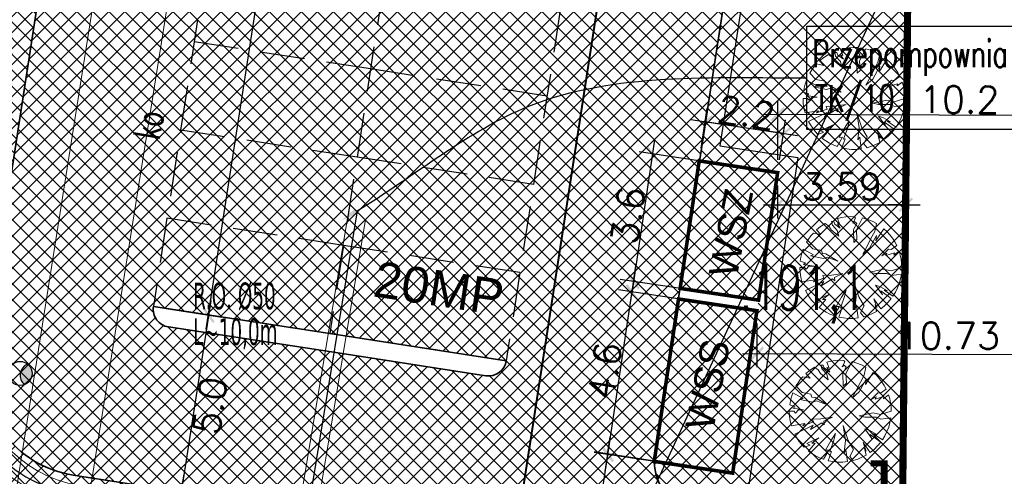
# Model space of a CAD drawing. Header units: metres. Extents: x 5515420 to 5516573, y 5683131 to 5683463.
# Tile 8 of 94: x 5516043 to 5516071, y 5683324 to 5683337. Entities that reach past the tile are written whole.
import ezdxf
from ezdxf.enums import TextEntityAlignment as Align
from ezdxf.lldxf.tags import DXFTag

# ---------------------------------------------------------------- set-up
doc = ezdxf.new("R2010")
doc.units = ezdxf.units.M
for name, pattern in [('CENTER', [2, 1.25, -0.25, 0.25, -0.25]), ('DASHED2', [0.375, 0.25, -0.125]), ('L_0_02', [0])]:
    doc.linetypes.add(name, pattern=pattern)
doc.layers.get('0').update_dxf_attribs({"linetype": 'CONTINUOUS', "lineweight": 18, "true_color": 0x000000})
doc.layers.get('Defpoints').update_dxf_attribs({"linetype": 'CONTINUOUS'})
for name, color, linetype in [('--EL_0', 240, 'CONTINUOUS'), ('--EL_LEGENDA', 240, 'CONTINUOUS'), ('--EL_projektowane', 240, 'CONTINUOUS'), ('--oświetlenie wokół budynku', 240, 'CONTINUOUS'), ('A-Bilans', 184, 'CONTINUOUS'), ('A-Granica', 94, 'CENTER'), ('A-Nawierzchnie', 41, 'CONTINUOUS'), ('A-Odpady', 212, 'CONTINUOUS'), ('A-Parkingi', 52, 'CONTINUOUS'), ('A-Zieleń-Wysoka', 60, 'CONTINUOUS'), ('CEG_SEL_atrybut_bloku1', 7, 'CONTINUOUS'), ('CEG_SEL_atrybut_bloku2', 9, 'CONTINUOUS')]:
    doc.layers.add(name, color=color, linetype=linetype)
for name, color, linetype, lineweight in [('A-Drogi', 170, 'CONTINUOUS', 35), ('D-WYMIARY', 7, 'CONTINUOUS', 15), ('RR_kd', 106, 'CONTINUOUS', 40)]:
    doc.layers.add(name, color=color, linetype=linetype, lineweight=lineweight)
for name, color, linetype, lineweight, true_color in [('EGB_DzialkaEwidencyjna', 7, 'L_0_02', 18, 0x000000), ('GES_PrzewodKanalizacyjny', 7, 'CONTINUOUS', 18, 0x803300), ('wysokosci', 7, 'CONTINUOUS', 25, 0x803300)]:
    doc.layers.add(name, color=color, linetype=linetype, lineweight=lineweight, true_color=true_color)
doc.layers.get('0').off()
doc.styles.add('CP_ATTR', font='romans.shx', dxfattribs={"bigfont": '@extfont2.shx'})
doc.styles.add('GEO-INFO', font='arial.ttf')
doc.styles.add('ROMANS', font='romans', dxfattribs={"width": 0.9, "oblique": 15})
doc.styles.get("Standard").update_dxf_attribs({"font": 'simplex.shx'})
doc.styles.add('verdena2', font='verdana.ttf', dxfattribs={"width": 0.5, "height": 0.75})
tags = doc.linetypes.add('--LINIA_nN', pattern='A,0.5,-0.2,["nN",Standard,S=0.1,R=0,X=-0.1,Y=-0.05],-0.25', length=0.95).pattern_tags.tags
tags[6] = DXFTag(74, 10)
doc.dimstyles.get("Standard").update_dxf_attribs({"dimtxt": 0.18, "dimasz": 0.18, "dimexe": 0.18, "dimexo": 0.0625, "dimgap": 0.09, "dimtad": 0, "dimtih": 1, "dimtoh": 1, "dimdec": 4, "dimzin": 0, "dimdsep": 46, "dimtxsty": 'Standard', "dimcen": 0.09, "dimadec": 0, "dimazin": 0, "dimtfac": 1, "dimtdec": 4, "dimtofl": 0, "dimtmove": 0, "dimatfit": 3, "dimfxl": 1, "dimtolj": 1, "dimtzin": 0, "dimarcsym": 0})
pattern_1 = [(45, (0, 0), (-0.224506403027, 0.224506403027), []), (135, (0, 0), (-0.224506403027, -0.224506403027), [])]

# ---------------------------------------------------------------- blocks, each defined once
blk = doc.blocks.new('Drzewo-2')
at = {"layer": 'A-Zieleń-Wysoka', "linetype": 'Continuous', "lineweight": 13}
for p, q in [((-0.394, 1.417, 20.48), (-0.277, 1.443, 20.48)), ((-0.325, 1.243, 20.48), (-0.394, 1.417, 20.48)), ((-0.277, 1.443, 20.48), (-0.158, 1.46, 20.48)), ((-0.158, 1.46, 20.48), (-0.038, 1.467, 20.48)), ((-0.038, 1.467, 20.48), (0.082, 1.463, 20.48)), ((0.114, 1.42, 20.48), (0.036, 1.282, 20.48)), ((0.082, 1.463, 20.48), (0.114, 1.42, 20.48)), ((0.14, 1.098, 20.48), (0.313, 1.428, 20.48)), ((0.313, 1.428, 20.48), (0.448, 1.389, 20.48)), ((0.448, 1.389, 20.48), (0.579, 1.336, 20.48)), ((-0.982, 1.092, 20.48), (-0.863, 1.19, 20.48)), ((-0.863, 1.19, 20.48), (-0.735, 1.274, 20.48)), ((-0.735, 1.274, 20.48), (-0.634, 1.197, 20.48)), ((-0.634, 1.197, 20.48), (-0.568, 1.098, 20.48)), ((-0.555, 1.328, 20.48), (-0.496, 1.328, 20.48)), ((-0.535, 1.229, 20.48), (-0.555, 1.328, 20.48)), ((-0.397, 1.079, 20.48), (-0.535, 1.229, 20.48)), ((-0.496, 1.328, 20.48), (-0.47, 1.256, 20.48)), ((-0.47, 1.256, 20.48), (-0.312, 1.138, 20.48)), ((-0.391, 1.262, 20.48), (-0.325, 1.243, 20.48)), ((-0.312, 1.138, 20.48), (-0.391, 1.262, 20.48)), ((0.036, 1.282, 20.48), (0.088, 1.328, 20.48)), ((0.147, 1.269, 20.48), (0.055, 1.105, 20.48)), ((0.055, 1.105, 20.48), (0.068, 0.744, 20.48)), ((0.088, 1.328, 20.48), (0.147, 1.269, 20.48)), ((0.579, 1.336, 20.48), (0.703, 1.271, 20.48)), ((0.703, 1.271, 20.48), (0.652, 1.052, 20.48)), ((0.685, 0.79, 20.48), (0.905, 1.128, 20.48)), ((0.905, 1.128, 20.48), (0.993, 1.047, 20.48)), ((-1.257, 0.748, 20.48), (-1.2, 0.839, 20.48)), ((-1.2, 0.839, 20.48), (-1.137, 0.925, 20.48)), ((-1.137, 0.925, 20.48), (-1.067, 1.007, 20.48)), ((-1.067, 1.007, 20.48), (-0.857, 0.967, 20.48)), ((-0.857, 0.967, 20.48), (-0.982, 1.092, 20.48)), ((-0.568, 1.098, 20.48), (-0.358, 0.921, 20.48)), ((-0.358, 0.921, 20.48), (-0.397, 1.079, 20.48)), ((0.154, 0.823, 20.48), (0.14, 1.098, 20.48)), ((0.547, 0.849, 20.48), (0.409, 0.58, 20.48)), ((0.508, 0.58, 20.48), (0.705, 0.941, 20.48)), ((0.652, 1.052, 20.48), (0.547, 0.849, 20.48)), ((0.705, 0.941, 20.48), (0.685, 0.79, 20.48)), ((0.993, 1.047, 20.48), (1.074, 0.959, 20.48)), ((1.074, 0.959, 20.48), (1.147, 0.864, 20.48)), ((1.147, 0.864, 20.48), (1.212, 0.764, 20.48)), ((-1.386, 0.444, 20.48), (-1.35, 0.552, 20.48)), ((-1.35, 0.552, 20.48), (-1.06, 0.396, 20.48)), ((-1.086, 0.567, 20.48), (-1.257, 0.748, 20.48)), ((-0.837, 0.521, 20.48), (-1.086, 0.567, 20.48)), ((0.068, 0.744, 20.48), (0.154, 0.823, 20.48)), ((0.318, 0.41, 20.48), (0.508, 0.58, 20.48)), ((0.409, 0.58, 20.48), (0.318, 0.41, 20.48)), ((1.033, 0.554, 20.48), (0.849, 0.364, 20.48)), ((1.111, 0.541, 20.48), (1.033, 0.554, 20.48)), ((1.268, 0.658, 20.48), (1.111, 0.541, 20.48)), ((1.212, 0.764, 20.48), (1.268, 0.658, 20.48)), ((-1.433, 0.22, 20.48), (-1.414, 0.333, 20.48)), ((-1.414, 0.333, 20.48), (-1.386, 0.444, 20.48)), ((-1.06, 0.396, 20.48), (-1.145, 0.37, 20.48)), ((-1.145, 0.37, 20.48), (-0.784, 0.291, 20.48)), ((-0.811, 0.429, 20.48), (-0.837, 0.521, 20.48)), ((-0.719, 0.423, 20.48), (-0.811, 0.429, 20.48)), ((-0.784, 0.291, 20.48), (-0.679, 0.331, 20.48)), ((-0.378, 0.219, 20.48), (-0.719, 0.423, 20.48)), ((-0.679, 0.331, 20.48), (-0.378, 0.219, 20.48)), ((0.849, 0.364, 20.48), (0.987, 0.442, 20.48)), ((0.96, 0.377, 20.48), (1.203, 0.449, 20.48)), ((0.987, 0.442, 20.48), (0.96, 0.377, 20.48)), ((1.19, 0.39, 20.48), (1.335, 0.495, 20.48)), ((1.203, 0.449, 20.48), (1.19, 0.39, 20.48)), ((1.335, 0.495, 20.48), (1.367, 0.384, 20.48)), ((1.367, 0.384, 20.48), (1.39, 0.271, 20.48)), ((-1.444, 0.04, 20.48), (-1.316, 0.042, 20.48)), ((-1.438, -0.097, 20.48), (-1.444, 0.04, 20.48)), ((-1.283, 0.167, 20.48), (-1.433, 0.22, 20.48)), ((-1.342, 0.121, 20.48), (-1.283, 0.167, 20.48)), ((-1.047, 0.075, 20.48), (-1.342, 0.121, 20.48)), ((-1.316, 0.042, 20.48), (-1.27, -0.01, 20.48)), ((-1.27, -0.01, 20.48), (-1.191, 0.075, 20.48)), ((-1.191, 0.075, 20.48), (-1.047, 0.075, 20.48)), ((1.409, 0.04, 20.48), (1.111, -0.05, 20.48)), ((1.39, 0.271, 20.48), (1.404, 0.156, 20.48)), ((1.404, 0.156, 20.48), (1.409, 0.04, 20.48)), ((-1.418, -0.232, 20.48), (-1.438, -0.097, 20.48)), ((-1.386, -0.365, 20.48), (-1.418, -0.232, 20.48)), ((-0.769, -0.259, 20.48), (-1.065, -0.365, 20.48)), ((-0.562, -0.175, 20.48), (-0.797, -0.186, 20.48)), ((-0.797, -0.186, 20.48), (-0.769, -0.259, 20.48)), ((-0.238, -0.13, 20.48), (-0.562, -0.175, 20.48)), ((-0.473, -0.236, 20.48), (-0.238, -0.13, 20.48)), ((-0.467, -0.337, 20.48), (-0.473, -0.236, 20.48)), ((0.901, -0.004, 20.48), (0.514, -0.089, 20.48)), ((0.514, -0.089, 20.48), (0.672, -0.128, 20.48)), ((0.672, -0.128, 20.48), (0.993, -0.128, 20.48)), ((1.111, -0.05, 20.48), (0.901, -0.004, 20.48)), ((0.993, -0.128, 20.48), (1.118, -0.181, 20.48)), ((1.118, -0.181, 20.48), (1.397, -0.143, 20.48)), ((1.374, -0.275, 20.48), (1.338, -0.404, 20.48)), ((1.397, -0.143, 20.48), (1.374, -0.275, 20.48)), ((-1.009, -0.303, 20.48), (-1.386, -0.365, 20.48)), ((-1.29, -0.606, 20.48), (-0.774, -0.354, 20.48)), ((-1.065, -0.365, 20.48), (-1.009, -0.303, 20.48)), ((-0.847, -0.471, 20.48), (-0.534, -0.281, 20.48)), ((-0.774, -0.354, 20.48), (-0.847, -0.471, 20.48)), ((-0.534, -0.281, 20.48), (-0.467, -0.337, 20.48)), ((0.064, -0.359, 20.48), (0.131, -0.784, 20.48)), ((0.204, -0.784, 20.48), (0.064, -0.359, 20.48)), ((0.673, -0.454, 20.48), (0.869, -0.723, 20.48)), ((0.813, -0.499, 20.48), (0.673, -0.454, 20.48)), ((1.008, -0.611, 20.48), (0.813, -0.499, 20.48)), ((1.291, -0.529, 20.48), (1.232, -0.649, 20.48)), ((1.338, -0.404, 20.48), (1.291, -0.529, 20.48)), ((-1.235, -0.703, 20.48), (-1.29, -0.606, 20.48)), ((-1.174, -0.796, 20.48), (-1.235, -0.703, 20.48)), ((-1.105, -0.884, 20.48), (-1.174, -0.796, 20.48)), ((-0.618, -0.706, 20.48), (-0.953, -0.868, 20.48)), ((-0.814, -0.851, 20.48), (-0.618, -0.706, 20.48)), ((-0.283, -0.79, 20.48), (-0.428, -1.052, 20.48)), ((-0.311, -1.097, 20.48), (-0.193, -0.773, 20.48)), ((-0.148, -0.583, 20.48), (-0.283, -0.79, 20.48)), ((-0.193, -0.773, 20.48), (-0.148, -0.583, 20.48)), ((0.131, -0.784, 20.48), (0.092, -1.119, 20.48)), ((0.355, -1.036, 20.48), (0.204, -0.784, 20.48)), ((0.869, -0.723, 20.48), (0.824, -0.616, 20.48)), ((0.824, -0.616, 20.48), (1.114, -0.829, 20.48)), ((0.913, -0.594, 20.48), (1.008, -0.611, 20.48)), ((1.162, -0.763, 20.48), (0.913, -0.594, 20.48)), ((1.232, -0.649, 20.48), (1.162, -0.763, 20.48)), ((-1.029, -0.966, 20.48), (-1.105, -0.884, 20.48)), ((-0.858, -0.907, 20.48), (-1.029, -0.966, 20.48)), ((-0.953, -0.868, 20.48), (-0.858, -0.907, 20.48)), ((-0.905, -1.077, 20.48), (-0.719, -0.857, 20.48)), ((-0.809, -1.147, 20.48), (-0.905, -1.077, 20.48)), ((-0.719, -0.857, 20.48), (-0.814, -0.851, 20.48)), ((-0.339, -1.047, 20.48), (-0.49, -1.306, 20.48)), ((-0.428, -1.052, 20.48), (-0.339, -1.047, 20.48)), ((-0.356, -1.346, 20.48), (-0.26, -1.091, 20.48)), ((-0.26, -1.091, 20.48), (-0.311, -1.097, 20.48)), ((0.092, -1.119, 20.48), (0.142, -1.041, 20.48)), ((0.142, -1.041, 20.48), (0.186, -1.372, 20.48)), ((0.254, -1.226, 20.48), (0.355, -1.036, 20.48)), ((0.623, -0.84, 20.48), (0.712, -1.075, 20.48)), ((0.822, -1.113, 20.48), (0.623, -0.84, 20.48)), ((0.662, -0.996, 20.48), (0.704, -1.191, 20.48)), ((0.712, -1.075, 20.48), (0.662, -0.996, 20.48)), ((0.928, -1.028, 20.48), (0.822, -1.113, 20.48)), ((1.026, -0.933, 20.48), (0.928, -1.028, 20.48)), ((1.114, -0.829, 20.48), (1.026, -0.933, 20.48)), ((-0.707, -1.209, 20.48), (-0.809, -1.147, 20.48)), ((-0.601, -1.262, 20.48), (-0.707, -1.209, 20.48)), ((-0.49, -1.306, 20.48), (-0.601, -1.262, 20.48)), ((-0.222, -1.372, 20.48), (-0.356, -1.346, 20.48)), ((-0.086, -1.385, 20.48), (-0.222, -1.372, 20.48)), ((0.186, -1.372, 20.48), (0.05, -1.385, 20.48)), ((0.348, -1.339, 20.48), (0.254, -1.226, 20.48)), ((0.471, -1.3, 20.48), (0.348, -1.339, 20.48)), ((0.59, -1.251, 20.48), (0.471, -1.3, 20.48)), ((0.704, -1.191, 20.48), (0.59, -1.251, 20.48)), ((0.05, -1.385, 20.48), (-0.086, -1.385, 20.48))]:
    blk.add_line(p, q, dxfattribs=at)
blk = doc.blocks.new('_ARCHTICK')
at = {"color": 0, "linetype": 'ByBlock', "lineweight": -2}
blk.add_line((0, 0), (-1, 0), dxfattribs=at)
blk.add_solid([(0.398, 0.309), (0.309, 0.398), (-0.309, -0.398), (-0.398, -0.309)], dxfattribs=at)
blk = doc.blocks.new('*D264')
at = {"layer": 'D-WYMIARY', "color": 14, "lineweight": -2}
for p, q in [((5516048.495, 5683328.264), (5516052.418, 5683353.764)), ((5516051.173, 5683353.551), (5516052.732, 5683353.311)), ((5516047.372, 5683328.841), (5516048.932, 5683328.602))]:
    blk.add_line(p, q, dxfattribs=at)
at = {"layer": 'Defpoints', "color": 0}
for p in [(5516050.814, 5683353.606), (5516052.357, 5683353.369), (5516047.014, 5683328.897)]:
    blk.add_point(p, dxfattribs=at)
at = {"layer": 'D-WYMIARY', "color": 14, "lineweight": -2, "xscale": 0.5, "yscale": 0.5, "zscale": 0.5}
for p, rotation in [((5516052.357, 5683353.369), 81.25577972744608), ((5516048.556, 5683328.659), 261.2557797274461)]:
    blk.add_blockref('_ARCHTICK', p, dxfattribs=dict(at, rotation=rotation))
at = {"layer": 'D-WYMIARY', "color": 50, "linetype": 'ByBlock', "insert": (5516050.877, 5683340.949), "char_height": 0.75, "attachment_point": 5, "rotation": 81.2558}
blk.add_mtext('\\A1;25.0', dxfattribs=at)
blk = doc.blocks.new('*D267')
at = {"layer": 'D-WYMIARY', "color": 14, "lineweight": -2}
for p, q in [((5516048.617, 5683329.055), (5516047.734, 5683323.316)), ((5516047.372, 5683328.841), (5516048.932, 5683328.602)), ((5516046.611, 5683323.894), (5516048.171, 5683323.654))]:
    blk.add_line(p, q, dxfattribs=at)
at = {"layer": 'Defpoints', "color": 0}
for p in [(5516047.014, 5683328.897), (5516046.253, 5683323.949), (5516047.795, 5683323.712)]:
    blk.add_point(p, dxfattribs=at)
at = {"layer": 'D-WYMIARY', "color": 14, "lineweight": -2, "xscale": 0.5, "yscale": 0.5, "zscale": 0.5}
for p, rotation in [((5516048.556, 5683328.659), 81.25577972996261), ((5516047.795, 5683323.712), 261.2557797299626)]:
    blk.add_blockref('_ARCHTICK', p, dxfattribs=dict(at, rotation=rotation))
at = {"layer": 'D-WYMIARY', "color": 50, "linetype": 'ByBlock', "insert": (5516048.596, 5683326.121), "char_height": 0.75, "attachment_point": 5, "rotation": 81.2558}
blk.add_mtext('\\A1;5.0', dxfattribs=at)
blk = doc.blocks.new('*D290')
at = {"layer": 'D-WYMIARY', "color": 14, "lineweight": -2}
for p, q in [((5516064.492, 5683333.009), (5516064.496, 5683334.66)), ((5516074.654, 5683332.981), (5516074.658, 5683334.632)), ((5516064.095, 5683334.281), (5516075.057, 5683334.25))]:
    blk.add_line(p, q, dxfattribs=at)
at = {"layer": 'Defpoints', "color": 0}
for p in [(5516074.657, 5683334.252), (5516064.491, 5683332.647), (5516074.653, 5683332.618)]:
    blk.add_point(p, dxfattribs=at)
at = {"layer": 'D-WYMIARY', "color": 14, "lineweight": -2, "xscale": 0.5, "yscale": 0.5, "zscale": 0.5}
for p, rotation in [((5516064.495, 5683334.28), 179.8389548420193), ((5516074.657, 5683334.252), 359.8389548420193)]:
    blk.add_blockref('_ARCHTICK', p, dxfattribs=dict(at, rotation=rotation))
at = {"layer": 'D-WYMIARY', "color": 50, "linetype": 'ByBlock', "insert": (5516069.577, 5683334.691), "char_height": 0.75, "attachment_point": 5, "rotation": 359.839}
blk.add_mtext('\\A1;10.2', dxfattribs=at)
blk = doc.blocks.new('*D291')
at = {"layer": 'D-WYMIARY', "color": 14, "lineweight": -2}
for p, q in [((5516063.91, 5683328.418), (5516063.907, 5683327.197)), ((5516074.641, 5683328.387), (5516074.637, 5683327.167)), ((5516063.508, 5683327.578), (5516075.038, 5683327.546))]:
    blk.add_line(p, q, dxfattribs=at)
at = {"layer": 'Defpoints', "color": 0}
for p in [(5516063.911, 5683328.78), (5516074.642, 5683328.75), (5516074.638, 5683327.547)]:
    blk.add_point(p, dxfattribs=at)
at = {"layer": 'D-WYMIARY', "color": 14, "lineweight": -2, "xscale": 0.5, "yscale": 0.5, "zscale": 0.5}
for p, rotation in [((5516063.908, 5683327.577), 179.8389548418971), ((5516074.638, 5683327.547), 359.838954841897)]:
    blk.add_blockref('_ARCHTICK', p, dxfattribs=dict(at, rotation=rotation))
at = {"layer": 'D-WYMIARY', "color": 50, "linetype": 'ByBlock', "insert": (5516069.269, 5683328.076), "char_height": 0.75, "attachment_point": 5}
blk.add_mtext('\\A1;10.73', dxfattribs=at)
blk = doc.blocks.new('*D292')
at = {"layer": 'D-WYMIARY', "color": 14, "lineweight": -2}
for p, q in [((5516059.794, 5683325.169), (5516058.088, 5683314.172)), ((5516062.873, 5683324.286), (5516059.357, 5683324.831)), ((5516061.29, 5683314.081), (5516057.774, 5683314.626))]:
    blk.add_line(p, q, dxfattribs=at)
at = {"layer": 'Defpoints', "color": 0}
for p in [(5516063.231, 5683324.231), (5516058.15, 5683314.568), (5516061.648, 5683314.025)]:
    blk.add_point(p, dxfattribs=at)
at = {"layer": 'D-WYMIARY', "color": 14, "lineweight": -2, "xscale": 0.5, "yscale": 0.5, "zscale": 0.5}
for p, rotation in [((5516059.732, 5683324.773), 81.18385189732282), ((5516058.15, 5683314.568), 261.1838518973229)]:
    blk.add_blockref('_ARCHTICK', p, dxfattribs=dict(at, rotation=rotation))
at = {"layer": 'D-WYMIARY', "color": 50, "linetype": 'ByBlock', "insert": (5516058.521, 5683319.736), "char_height": 0.75, "attachment_point": 5, "rotation": 81.1839}
blk.add_mtext('\\A1;10.3', dxfattribs=at)
blk = doc.blocks.new('*D293')
at = {"layer": 'D-WYMIARY', "color": 14, "lineweight": -2}
for p, q in [((5516064.491, 5683332.284), (5516064.491, 5683331.366)), ((5516068.083, 5683332.248), (5516068.083, 5683331.366)), ((5516064.091, 5683331.746), (5516068.483, 5683331.746))]:
    blk.add_line(p, q, dxfattribs=at)
at = {"layer": 'Defpoints', "color": 0}
for p in [(5516064.491, 5683332.647), (5516068.083, 5683332.61), (5516068.083, 5683331.746)]:
    blk.add_point(p, dxfattribs=at)
at = {"layer": 'D-WYMIARY', "color": 14, "lineweight": -2, "xscale": 0.5, "yscale": 0.5, "zscale": 0.5, "rotation": 180}
blk.add_blockref('_ARCHTICK', (5516064.491, 5683331.746), dxfattribs=at)
at = {"layer": 'D-WYMIARY', "color": 14, "lineweight": -2, "xscale": 0.5, "yscale": 0.5, "zscale": 0.5}
blk.add_blockref('_ARCHTICK', (5516068.083, 5683331.746), dxfattribs=at)
at = {"layer": 'D-WYMIARY', "color": 50, "linetype": 'ByBlock', "insert": (5516066.287, 5683332.256), "char_height": 0.75, "attachment_point": 5}
blk.add_mtext('\\A1;3.59', dxfattribs=at)
blk = doc.blocks.new('*D903')
at = {"layer": 'D-WYMIARY', "color": 14, "lineweight": -2}
for p, q in [((5516058.587, 5683318.539), (5516109.046, 5683427.392)), ((5516122.905, 5683420.527), (5516108.533, 5683427.189)), ((5516072.783, 5683312.4), (5516058.41, 5683319.062))]:
    blk.add_line(p, q, dxfattribs=at)
at = {"layer": 'Defpoints', "color": 0}
for p in [(5516108.877, 5683427.03), (5516123.234, 5683420.375), (5516073.112, 5683312.247)]:
    blk.add_point(p, dxfattribs=at)
at = {"layer": 'D-WYMIARY', "color": 14, "lineweight": -2, "xscale": 0.5, "yscale": 0.5, "zscale": 0.5}
for p, rotation in [((5516108.877, 5683427.03), 65.12995453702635), ((5516058.755, 5683318.902), 245.1299545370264)]:
    blk.add_blockref('_ARCHTICK', p, dxfattribs=dict(at, rotation=rotation))
at = {"layer": 'D-WYMIARY', "color": 50, "linetype": 'ByBlock', "insert": (5516083.431, 5683373.145), "char_height": 0.75, "attachment_point": 5, "rotation": 65.13}
blk.add_mtext('\\A1;119.2', dxfattribs=at)
blk = doc.blocks.new('oprawa zewnetrzna stojaca')
for points in [[(2.625, 0, 0.267949), (2.25, 0.65, 0.57735), (2.25, -0.65, 0.267949)], [(0.375, 0, 1), (-0.375, 0, 1)]]:
    blk.add_hatch(color=256).paths.add_polyline_path(points)
blk.add_line((1.125, 0), (0.375, 0))
for centre, radius in [((1.875, 0), 0.75), ((0, 0), 0.375)]:
    blk.add_circle(centre, radius)
blk.add_arc((2.625, 0), 0.75, 120, 240)
at = {"layer": 'CEG_SEL_atrybut_bloku1', "style": 'ROMANS', "width": 0.6, "flags": 8}
blk.add_attdef('TYP', text='', height=1, dxfattribs=at).set_placement((1.873, 0.9), align=Align.CENTER)
at = {"layer": 'CEG_SEL_atrybut_bloku2', "style": 'ROMANS', "width": 0.6, "flags": 8}
for tag, p in [('OPIS1', (1.873, -1.638)), ('OPIS2', (1.873, -2.499))]:
    blk.add_attdef(tag, text='', height=0.75, dxfattribs=at).set_placement(p, align=Align.CENTER)
blk = doc.blocks.new('*D942')
at = {"layer": 'D-WYMIARY', "color": 14, "lineweight": -2}
for p, q in [((5516060.469, 5683329.699), (5516059.67, 5683324.358)), ((5516063.553, 5683328.834), (5516060.034, 5683329.36)), ((5516062.873, 5683324.284), (5516059.354, 5683324.81))]:
    blk.add_line(p, q, dxfattribs=at)
at = {"layer": 'Defpoints', "color": 0}
for p in [(5516063.911, 5683328.78), (5516059.73, 5683324.754), (5516063.231, 5683324.231)]:
    blk.add_point(p, dxfattribs=at)
at = {"layer": 'D-WYMIARY', "color": 14, "lineweight": -2, "xscale": 0.5, "yscale": 0.5, "zscale": 0.5}
for p, rotation in [((5516060.41, 5683329.304), 81.49777272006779), ((5516059.73, 5683324.754), 261.4977727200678)]:
    blk.add_blockref('_ARCHTICK', p, dxfattribs=dict(at, rotation=rotation))
at = {"layer": 'D-WYMIARY', "color": 50, "linetype": 'ByBlock', "insert": (5516059.649, 5683327.092), "char_height": 0.75, "attachment_point": 5, "rotation": 81.4978}
blk.add_mtext('\\A1;4.6', dxfattribs=at)
blk = doc.blocks.new('*D943')
at = {"layer": 'D-WYMIARY', "color": 14, "lineweight": -2}
for p, q in [((5516061.048, 5683333.566), (5516060.396, 5683329.204)), ((5516064.132, 5683332.701), (5516060.613, 5683333.227)), ((5516063.598, 5683329.13), (5516060.079, 5683329.656))]:
    blk.add_line(p, q, dxfattribs=at)
at = {"layer": 'Defpoints', "color": 0}
for p in [(5516064.491, 5683332.647), (5516060.455, 5683329.6), (5516063.957, 5683329.077)]:
    blk.add_point(p, dxfattribs=at)
at = {"layer": 'D-WYMIARY', "color": 14, "lineweight": -2, "xscale": 0.5, "yscale": 0.5, "zscale": 0.5}
for p, rotation in [((5516060.989, 5683333.17), 81.49777273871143), ((5516060.455, 5683329.6), 261.4977727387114)]:
    blk.add_blockref('_ARCHTICK', p, dxfattribs=dict(at, rotation=rotation))
at = {"layer": 'D-WYMIARY', "color": 50, "linetype": 'ByBlock', "insert": (5516060.302, 5683331.448), "char_height": 0.75, "attachment_point": 5, "rotation": 81.4978}
blk.add_mtext('\\A1;3.6', dxfattribs=at)
blk = doc.blocks.new('*D944')
at = {"layer": 'D-WYMIARY', "color": 14, "lineweight": -2}
for p, q in [((5516062.349, 5683333.334), (5516062.516, 5683334.451)), ((5516062.064, 5683334.134), (5516065.051, 5683333.687)), ((5516064.544, 5683333.005), (5516064.711, 5683334.122))]:
    blk.add_line(p, q, dxfattribs=at)
at = {"layer": 'Defpoints', "color": 0}
for p in [(5516064.655, 5683333.746), (5516062.295, 5683332.975), (5516064.491, 5683332.647)]:
    blk.add_point(p, dxfattribs=at)
at = {"layer": 'D-WYMIARY', "color": 14, "lineweight": -2, "xscale": 0.5, "yscale": 0.5, "zscale": 0.5}
for p, rotation in [((5516062.459, 5683334.075), 171.4977727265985), ((5516064.655, 5683333.746), 351.4977727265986)]:
    blk.add_blockref('_ARCHTICK', p, dxfattribs=dict(at, rotation=rotation))
at = {"layer": 'D-WYMIARY', "color": 50, "linetype": 'ByBlock', "insert": (5516063.62, 5683334.331), "char_height": 0.75, "attachment_point": 5, "rotation": 351.4978}
blk.add_mtext('\\A1;2.2', dxfattribs=at)

msp = doc.modelspace()

# ---------------------------------------------------------------- hatches: boundary and pattern name
at = {"layer": 'A-Nawierzchnie', "linetype": 'ByBlock', "true_color": 0xb7e0ab, "transparency": 33554687}
h = msp.add_hatch(dxfattribs=at)
h.set_pattern_fill('ANSI37', color=9, scale=0.1, style=0)
h.set_pattern_definition([(45, (615.27432, 129.31925), (-0.224506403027, 0.224506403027), []), (135, (615.27432, 129.31925), (-0.224506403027, -0.224506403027), [])])
h.paths.add_polyline_path([(5516099.664, 5683319.51), (5516093.181, 5683320.492, 0.024008), (5516090.889, 5683320.728), (5516071.667, 5683321.776, -0.024847), (5516069.296, 5683322.023), (5516062.303, 5683323.109, -0.363827), (5516061.033, 5683324.559), (5516063.231, 5683324.231), (5516064.491, 5683332.647), (5516062.295, 5683332.975), (5516065.443, 5683353.379, 0.414214), (5516062.934, 5683356.801), (5516050.09, 5683358.776, 0.414195), (5516046.669, 5683356.267), (5516042.257, 5683327.599, 0.414232), (5516044.766, 5683324.178), (5516053.344, 5683322.858, -0.020079), (5516053.58, 5683322.812), (5516052.669, 5683316.936), (5516054.151, 5683316.706), (5516053.921, 5683315.224), (5516046.954, 5683316.304), (5516046.534, 5683313.591), (5516044.962, 5683313.835), (5516043.962, 5683307.382), (5516045.533, 5683307.139), (5516044.093, 5683297.855), (5516044.241, 5683297.832), (5516044.011, 5683296.349), (5516069.872, 5683292.338), (5516070.102, 5683293.821), (5516070.25, 5683293.798), (5516071.69, 5683303.082), (5516073.261, 5683302.838), (5516074.262, 5683309.291), (5516072.691, 5683309.535), (5516073.112, 5683312.247), (5516066.145, 5683313.328), (5516066.375, 5683314.81), (5516068.141, 5683314.536), (5516068.713, 5683314.453), (5516069.444, 5683314.362), (5516070.422, 5683314.267), (5516071.256, 5683314.211), (5516075.586, 5683313.975), (5516074.85, 5683300.465), (5516082.257, 5683299.38), (5516080.797, 5683289.416), (5516090.875, 5683287.94), (5516092.61, 5683299.784), (5516076.426, 5683302.154), (5516076.853, 5683309.98), (5516087.949, 5683309.371), (5516088.305, 5683315.861), (5516090.617, 5683315.735, -0.024008), (5516092.431, 5683315.549), (5516098.599, 5683314.614), (5516098.319, 5683313.307), (5516091.994, 5683314.283), (5516090.391, 5683303.903), (5516099.094, 5683302.561), (5516096.497, 5683285.747), (5516069.795, 5683289.868), (5516048.343, 5683290.099), (5516034.966, 5683291.964), (5516037.043, 5683305.716), (5516039.999, 5683324.309), (5516043.122, 5683343.076), (5516045.797, 5683360.442), (5516068.333, 5683356.976), (5516067.98, 5683322.477), (5516099.93, 5683320.736)])
at = {"layer": 'A-Nawierzchnie', "linetype": 'ByBlock', "true_color": 0xcbd1d0, "transparency": 33554687}
h = msp.add_hatch(dxfattribs=at)
h.set_pattern_fill('ANSI37', color=254, scale=0.1, style=0)
h.set_pattern_definition(pattern_1)
h.paths.add_polyline_path([(5516068.531, 5683317.082), (5516059.777, 5683318.441, -0.227866), (5516055.493, 5683321.385, 0.228224), (5516053.346, 5683322.858), (5516044.769, 5683324.177, -0.414232), (5516042.26, 5683327.599), (5516046.671, 5683356.267, -0.414195), (5516050.092, 5683358.776), (5516062.936, 5683356.8, -0.414214), (5516065.446, 5683353.379), (5516061.053, 5683324.819, 0.413846), (5516062.305, 5683323.108), (5516069.298, 5683322.023, 0.024847), (5516071.669, 5683321.775), (5516090.892, 5683320.728, -0.024008), (5516093.183, 5683320.492), (5516099.664, 5683319.51), (5516098.602, 5683314.613), (5516092.434, 5683315.549, 0.024008), (5516090.62, 5683315.735), (5516071.397, 5683316.783, -0.024819), (5516068.535, 5683317.082)])
h.paths.add_polyline_path([(5516047.432, 5683328.326), (5516056.323, 5683326.959, 0.414214), (5516056.893, 5683327.377), (5516060.694, 5683352.086, 0.414214), (5516060.276, 5683352.657), (5516051.385, 5683354.024, 0.414214), (5516050.814, 5683353.606), (5516047.014, 5683328.897, 0.414214)], flags=16)
at = {"layer": 'A-Nawierzchnie', "linetype": 'ByBlock', "true_color": 0xa3b8c7, "transparency": 33554687}
h = msp.add_hatch(dxfattribs=at)
h.set_pattern_fill('ANSI37', color=253, scale=0.1, style=0)
h.set_pattern_definition(pattern_1)
h.paths.add_polyline_path([(5516047.014, 5683328.897), (5516050.814, 5683353.606), (5516060.694, 5683352.086), (5516056.893, 5683327.377)])
at = {"layer": 'A-Nawierzchnie', "linetype": 'ByBlock', "true_color": 0xe88482, "transparency": 33554687}
h = msp.add_hatch(dxfattribs=at)
h.set_pattern_fill('ANSI37', color=11, scale=0.1, style=0)
h.set_pattern_definition(pattern_1)
h.paths.add_polyline_path([(5516061.036, 5683324.559), (5516063.231, 5683324.231), (5516063.911, 5683328.78), (5516061.716, 5683329.108)])
h.paths.add_polyline_path([(5516061.761, 5683329.405), (5516063.957, 5683329.077), (5516064.491, 5683332.647), (5516062.295, 5683332.975)])

# ---------------------------------------------------------------- linework, layer by layer
at = {"layer": '--EL_0', "lineweight": -2}
msp.add_lwpolyline([(5516065.313, 5683336.747), (5516086.519, 5683336.747), (5516086.519, 5683333.853), (5516065.313, 5683333.853)], close=True, dxfattribs=at)
at = {"layer": '--EL_0', "linetype": 'ByBlock', "lineweight": -2}
msp.add_open_spline([(5516052.714, 5683331.574), (5516054.319, 5683332.552), (5516057.891, 5683335.579), (5516062.705, 5683335.3), (5516065.313, 5683335.3)], degree=3, knots=[0, 0, 0, 0, 5.638095, 13.462373, 13.462373, 13.462373, 13.462373], dxfattribs=at)
at = {"layer": '--EL_0', "lineweight": -2}
msp.add_solid([(5516052.757, 5683331.503), (5516052.287, 5683331.314), (5516052.67, 5683331.645)], dxfattribs=at)
at = {"layer": '--EL_LEGENDA', "linetype": '--LINIA_nN', "ltscale": 5}
for points in [[(5516066.01, 5683353.758), (5516062.877, 5683333.394), (5516065.059, 5683333.067), (5516063.614, 5683323.411)], [(5516052.714, 5683331.574), (5516050.203, 5683316.228)]]:
    msp.add_lwpolyline(points, dxfattribs=at)
msp.add_lwpolyline([(5516041.729, 5683327.434, 0.392438), (5516044.692, 5683323.683), (5516051.115, 5683322.686)], format="xyb", dxfattribs=at)
at = {"layer": '--EL_projektowane', "lineweight": 5}
for p, q in [((5516049.917, 5683316.172), (5516052.458, 5683331.414)), ((5516050.41, 5683316.09), (5516052.951, 5683331.331))]:
    msp.add_line(p, q, dxfattribs=at)
for points in [[(5516041.485, 5683327.488, 0.382671), (5516044.556, 5683323.453), (5516045.766, 5683323.264)], [(5516041.98, 5683327.514, 0.347879), (5516044.614, 5683323.947), (5516045.828, 5683323.76)]]:
    msp.add_lwpolyline(points, format="xyb", dxfattribs=at)
at = {"layer": 'A-Drogi', "linetype": 'ByBlock'}
for p, q in [((5516046.671, 5683356.267), (5516042.26, 5683327.599)), ((5516065.522, 5683353.873), (5516061.053, 5683324.819)), ((5516051.954, 5683328.137), (5516047.014, 5683328.897)), ((5516051.878, 5683327.643), (5516047.432, 5683328.326)), ((5516056.893, 5683327.377), (5516051.954, 5683328.137)), ((5516056.323, 5683326.959), (5516051.878, 5683327.643)), ((5516053.346, 5683322.858), (5516044.769, 5683324.177))]:
    msp.add_line(p, q, dxfattribs=at)
for centre, radius, start, end in [((5516047.508, 5683328.821), 0.5, 171.2558, 261.2558), ((5516045.225, 5683327.142), 3, 171.2522, 261.2558), ((5516056.399, 5683327.453), 0.5, 261.2558, 351.2558), ((5516062.535, 5683324.591), 1.5, 171.2558, 261.1839)]:
    msp.add_arc(centre, radius, start, end, dxfattribs=at)
at = {"layer": 'A-Granica', "lineweight": 13, "ltscale": 2}
msp.add_lwpolyline([(5516043.122, 5683343.076, 0.2, 0.2, 0), (5516045.797, 5683360.442, 0.2, 0.2, 0), (5516068.333, 5683356.976, 0.2, 0.2, 0), (5516067.98, 5683322.477, 0.2, 0.2, 0), (5516099.93, 5683320.736, 0.2, 0.2, 0), (5516098.319, 5683313.307, 0.2, 0.2, 0), (5516091.994, 5683314.283, 0.2, 0.2, 0), (5516090.391, 5683303.903, 0.2, 0.2, 0), (5516099.094, 5683302.561, 0.2, 0.2, 0), (5516096.497, 5683285.747, 0.2, 0.2, 0), (5516069.795, 5683289.868, 0.2, 0.2, 0), (5516048.343, 5683290.099, 0.2, 0.2, 0), (5516034.966, 5683291.964, 0.2, 0.2, 0), (5516037.043, 5683305.716, 0.2, 0.2, 0), (5516039.999, 5683324.309, 0.2, 0.2, 0)], format="xyseb", close=True, dxfattribs=at)
at = {"layer": 'A-Odpady'}
for points in [[(5516061.761, 5683329.405, 0.1, 0.1, 0), (5516063.957, 5683329.077, 0.1, 0.1, 0), (5516064.491, 5683332.647, 0.1, 0.1, 0), (5516062.295, 5683332.975, 0.1, 0.1, 0)], [(5516061.036, 5683324.559, 0.1, 0.1, 0), (5516063.231, 5683324.231, 0.1, 0.1, 0), (5516063.911, 5683328.78, 0.1, 0.1, 0), (5516061.716, 5683329.108, 0.1, 0.1, 0)]]:
    msp.add_lwpolyline(points, format="xyseb", close=True, dxfattribs=at)
at = {"layer": 'A-Parkingi', "linetype": 'DASHED2', "ltscale": 5}
for p, q in [((5516050.814, 5683353.606), (5516047.014, 5683328.897)), ((5516055.754, 5683352.846), (5516051.954, 5683328.137)), ((5516060.694, 5683352.086), (5516056.893, 5683327.377)), ((5516053.094, 5683335.55), (5516048.154, 5683336.309)), ((5516058.033, 5683334.79), (5516053.094, 5683335.55)), ((5516052.714, 5683333.079), (5516047.774, 5683333.838)), ((5516057.653, 5683332.319), (5516052.714, 5683333.079)), ((5516052.334, 5683330.608), (5516047.394, 5683331.367)), ((5516057.273, 5683329.848), (5516052.334, 5683330.608)), ((5516051.954, 5683328.137), (5516047.014, 5683328.897)), ((5516056.893, 5683327.377), (5516051.954, 5683328.137))]:
    msp.add_line(p, q, dxfattribs=at)
at = {"layer": 'EGB_DzialkaEwidencyjna', "linetype": 'CONTINUOUS', "lineweight": 18}
for p, q in [((5516067.98, 5683322.477), (5516068.333, 5683356.976)), ((5516068.333, 5683356.976), (5516067.98, 5683322.477))]:
    msp.add_line(p, q, dxfattribs=at)
at = {"layer": 'GES_PrzewodKanalizacyjny', "color": 36, "linetype": 'Continuous', "lineweight": 18, "true_color": 0x803300, "flags": 128}
for points in [[(5516033.952, 5683259.599), (5516037.976, 5683287.795), (5516042.223, 5683317.771), (5516052.554, 5683383.113), (5516056.545, 5683408.655)], [(5516057.73, 5683408.467), (5516056.79, 5683395.808), (5516054.409, 5683380.825), (5516049.34, 5683349.5), (5516043.845, 5683314.963), (5516039.885, 5683280.729), (5516036.966, 5683259.341)]]:
    msp.add_lwpolyline(points, dxfattribs=at)
at = {"layer": 'RR_kd'}
msp.add_line((5516059.887, 5683340.2), (5516057.176, 5683322.588), dxfattribs=at)

# ---------------------------------------------------------------- block references
at = {"layer": '--EL_LEGENDA', "xscale": 0.4500000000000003, "yscale": 0.4500000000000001, "zscale": 0.4500000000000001, "rotation": 351.2522201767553}
msp.add_blockref('oprawa zewnetrzna stojaca', (5516042.449, 5683327.151), dxfattribs=at)
at = {"layer": 'A-Zieleń-Wysoka', "linetype": 'ByBlock'}
for p in [(5516066.646, 5683334.684, -20.48), (5516066.558, 5683329.949, -20.48), (5516066.262, 5683325.925, -20.48)]:
    msp.add_blockref('Drzewo-2', p, dxfattribs=at)

# ---------------------------------------------------------------- texts
at = {"layer": '--EL_0', "lineweight": 13, "style": 'CP_ATTR', "width": 0.7}
msp.add_text('Przepompownia kanalizacji deszczowej 3,0kW/400V', height=0.75, dxfattribs=at).set_placement((5516065.463, 5683335.604))
at = {"layer": '--EL_0', "color": 255, "lineweight": 13, "style": 'CP_ATTR', "width": 0.7}
msp.add_text('TK/10', height=0.75, dxfattribs=at).set_placement((5516065.537, 5683334.351))
at = {"layer": '--oświetlenie wokół budynku', "linetype": 'Continuous', "lineweight": -3, "style": 'verdena2', "width": 0.5}
for s, p in [('R.O. %%C50', (5516048.125, 5683328.819, 10.3)), ('L~10,0m', (5516048.125, 5683327.819, 10.3))]:
    msp.add_text(s, height=0.75, dxfattribs=at).set_placement(p)
at = {"layer": 'A-Bilans', "linetype": 'ByBlock', "width": 2.44542, "attachment_point": 1, "style": 'GEO-INFO'}
for s, insert, char_height, rotation in [('WSZ', (5516062.558, 5683329.815), 0.8, 79.1015), ('20MP', (5516053.28, 5683330.175, -10.3), 1, 351.4157), ('WSS', (5516061.899, 5683325.535), 0.8, 79.1015)]:
    msp.add_mtext(s, dxfattribs=dict(at, insert=insert, char_height=char_height, rotation=rotation))
at = {"layer": 'A-Bilans', "linetype": 'ByBlock', "insert": (5516066.676, 5683324.585, -10.3), "char_height": 1.5, "width": 2.44542, "attachment_point": 1, "style": 'GEO-INFO'}
msp.add_mtext('J', dxfattribs=at)
at = {"layer": 'GES_PrzewodKanalizacyjny', "color": 36, "lineweight": 15, "true_color": 0x803300, "width": 0.66}
msp.add_text('ko', height=0.75, rotation=-279, dxfattribs=at).set_placement((5516046.871, 5683333.984), align=Align.MIDDLE_CENTER)
at = {"layer": 'wysokosci', "lineweight": 25, "width": 0.66}
msp.add_text('.191,1', height=1.25, dxfattribs=at).set_placement((5516063.42, 5683330.05), align=Align.TOP_LEFT)

# ---------------------------------------------------------------- dimensions: what is measured, and where the dimension line sits
at = {"layer": 'D-WYMIARY'}
for p1, p2, distance, picture, middle in [((5516073.112, 5683312.247), (5516123.234, 5683420.375), 15.824, '*D903', (5516083.431, 5683373.145)), ((5516047.014, 5683328.897), (5516050.814, 5683353.606), -1.561, '*D264', (5516050.877, 5683340.949)), ((5516064.491, 5683332.647), (5516074.653, 5683332.618), 1.633, '*D290', (5516069.577, 5683334.691)), ((5516062.295, 5683332.975), (5516064.491, 5683332.647), 1.112, '*D944', (5516063.62, 5683334.331)), ((5516064.491, 5683332.647), (5516063.957, 5683329.077), -3.54, '*D943', (5516060.302, 5683331.448)), ((5516063.911, 5683328.78), (5516063.231, 5683324.231), -3.54, '*D942', (5516059.649, 5683327.092)), ((5516047.014, 5683328.897), (5516046.253, 5683323.949), 1.561, '*D267', (5516048.596, 5683326.121)), ((5516063.231, 5683324.231), (5516061.648, 5683314.025), -3.54, '*D292', (5516058.521, 5683319.736))]:
    dim = msp.add_aligned_dim(p1=p1, p2=p2, distance=distance, dimstyle='Standard', override={"dimtxt": 0.75, "dimasz": 0.5, "dimexe": 0.38, "dimexo": 0.3625, "dimgap": 0.05, "dimtad": 2, "dimtih": 0, "dimdec": 1, "dimblk": 'ARCHTICK', "dimblk1": 'ARCHTICK', "dimblk2": 'ARCHTICK', "dimdle": 0.4, "dimclrd": 14, "dimclre": 14, "dimclrt": 50, "dimtvp": 0.3}, dxfattribs=at)
    dim.commit()
    dim.dimension.update_dxf_attribs({"geometry": picture, "text_midpoint": middle})
dim = msp.add_linear_dim(base=(5516068.083, 5683331.746), p1=(5516064.491, 5683332.647), p2=(5516068.083, 5683332.61), dimstyle='Standard', override={"dimtxt": 0.75, "dimasz": 0.5, "dimexe": 0.38, "dimexo": 0.3625, "dimgap": 0.05, "dimtad": 2, "dimdec": 2, "dimblk": 'ARCHTICK', "dimblk1": 'ARCHTICK', "dimblk2": 'ARCHTICK', "dimdle": 0.4, "dimclrd": 14, "dimclre": 14, "dimclrt": 50, "dimtmove": 2, "dimtvp": 0.3}, dxfattribs=at)
dim.commit()
dim.dimension.update_dxf_attribs({"geometry": '*D293', "text_midpoint": (5516066.287, 5683332.256), "dimtype": 160})
dim = msp.add_linear_dim(base=(5516074.638, 5683327.547), p1=(5516063.911, 5683328.78), p2=(5516074.642, 5683328.75), angle=359.839, dimstyle='Standard', override={"dimtxt": 0.75, "dimasz": 0.5, "dimexe": 0.38, "dimexo": 0.3625, "dimgap": 0.05, "dimtad": 2, "dimdec": 2, "dimblk": 'ARCHTICK', "dimblk1": 'ARCHTICK', "dimblk2": 'ARCHTICK', "dimdle": 0.4, "dimclrd": 14, "dimclre": 14, "dimclrt": 50, "dimtmove": 2, "dimtvp": 0.3}, dxfattribs=at)
dim.commit()
dim.dimension.update_dxf_attribs({"geometry": '*D291', "text_midpoint": (5516069.269, 5683328.076), "dimtype": 161})

doc.saveas('drawing.dxf')
